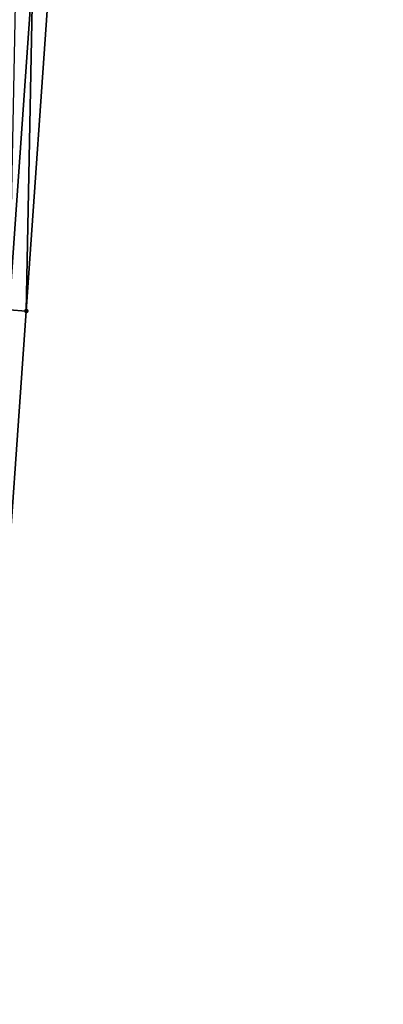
# Model space of a CAD drawing. Header units: feet. Extents: x 2017353 to 2024169, y 808050 to 818690.
# Tile 82 of 256: x 2023552 to 2023574, y 810959 to 811017. Entities that reach past the tile are written whole.
import ezdxf

# ---------------------------------------------------------------- set-up
doc = ezdxf.new("R2010")
doc.units = ezdxf.units.FT
doc.header["$MEASUREMENT"] = 0
doc.layers.add('I-77-MM15-17_SB-Surface-BORDER', color=7, linetype='Continuous')
doc.layers.add('I-77-MM15-17_SB-Surface-TIN', color=7, linetype='Continuous')
doc.layers.add('SB-Road Shots', color=141, linetype='Continuous', lineweight=100)
doc.layers.add('SB-Road X-Section', color=40, linetype='Continuous', lineweight=13)

msp = doc.modelspace()

# ---------------------------------------------------------------- linework, layer by layer
at = {"layer": 'I-77-MM15-17_SB-Surface-BORDER', "color": 3, "linetype": 'Continuous', "lineweight": -3}
msp.add_polyline3d([(2023573.625428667, 811298.9843918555, 320.6086090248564), (2023572.21616429, 811279.0453998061, 319.9371728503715), (2023571.804478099, 811259.0368473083, 319.2369072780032), (2023569.397379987, 811239.1638000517, 318.7048651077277), (2023568.985534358, 811219.1529917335, 318.0735901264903), (2023567.576178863, 811199.2127104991, 317.4415792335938), (2023566.166892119, 811179.2734019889, 316.7798167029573), (2023564.757625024, 811159.3343714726, 316.1095519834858), (2023562.350880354, 811139.4663248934, 315.424576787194), (2023560.951094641, 811119.5474396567, 314.7189874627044), (2023559.565198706, 811099.610787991, 313.9357859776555), (2023558.179294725, 811079.6740205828, 313.1558162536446), (2023556.793265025, 811059.7354446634, 312.4262728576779), (2023555.407274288, 811039.7974292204, 311.6811011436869), (2023554.021232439, 811019.8586785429, 310.9564285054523), (2023552.635152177, 810999.9193752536, 310.2471692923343), (2023551.249068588, 810979.9800241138, 309.5392399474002), (2023549.863062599, 810960.0417892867, 308.8001877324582), (2023548.477077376, 810940.1038531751, 308.052803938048), (2023547.110238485, 810920.2030870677, 307.3532578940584)], dxfattribs=at)
at = {"layer": 'I-77-MM15-17_SB-Surface-TIN', "color": 128, "linetype": 'Continuous', "lineweight": -3}
for points in [[(2023551.637410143, 810999.986572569, 310.307128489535), (2023553.023483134, 811019.9257712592, 311.0193044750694), (2023552.025752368, 811019.9931306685, 311.0747439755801)], [(2023551.637410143, 810999.986572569, 310.307128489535), (2023552.635152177, 810999.9193752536, 310.2471692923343), (2023553.023483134, 811019.9257712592, 311.0193044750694)], [(2023552.635152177, 810999.9193752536, 310.2471692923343), (2023554.021232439, 811019.8586785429, 310.9564285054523), (2023553.023483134, 811019.9257712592, 311.0193044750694)], [(2023551.249068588, 810979.9800241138, 309.5392399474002), (2023552.635152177, 810999.9193752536, 310.2471692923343), (2023551.637410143, 810999.986572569, 310.307128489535)]]:
    msp.add_3dface(points, dxfattribs=at)
at = {"layer": 'SB-Road Shots', "lineweight": 100}
msp.add_point((2023552.635152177, 810999.9193752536, 310.2471692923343), dxfattribs=at)
at = {"layer": 'SB-Road X-Section', "extrusion": (0.06930285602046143, 0.9969485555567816, 0.03592619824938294), "elevation": 948774.3211029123, "flags": 128}
msp.add_lwpolyline([(-1962440.127589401, -33797.42525542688), (-1962439.127589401, -33797.36525749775), (-1962438.127589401, -33797.30962413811), (-1962437.127589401, -33797.26404113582), (-1962436.1275894, -33797.23101189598), (-1962435.1275894, -33797.18143895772), (-1962434.57120275, -33797.1706069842), (-1962434.53872656, -33797.17065859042), (-1962434.127589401, -33797.17726200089), (-1962433.127589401, -33797.19047735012), (-1962432.1275894, -33797.2108982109), (-1962431.127589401, -33797.22241652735), (-1962430.127589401, -33797.23073664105), (-1962429.127589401, -33797.23880212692), (-1962428.127589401, -33797.2487219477), (-1962427.127589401, -33797.26318138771), (-1962426.127589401, -33797.27809154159), (-1962425.127589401, -33797.29572002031), (-1962424.625297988, -33797.30790748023), (-1962424.1275894, -33797.32000442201), (-1962423.1275894, -33797.34778133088), (-1962422.127589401, -33797.36033911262), (-1962421.127589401, -33797.37745442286), (-1962420.127589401, -33797.39740986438), (-1962419.1275894, -33797.41413562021), (-1962418.127589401, -33797.42365518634), (-1962417.127589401, -33797.43746795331), (-1962416.127589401, -33797.45663456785), (-1962415.127589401, -33797.47650029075), (-1962414.127589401, -33797.4960305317), (-1962413.127589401, -33797.51392310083), (-1962412.127589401, -33797.53003689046), (-1962411.1275894, -33797.55503651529), (-1962410.127589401, -33797.57811308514), (-1962409.127589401, -33797.59538932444), (-1962408.1275894, -33797.61083861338), (-1962407.127589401, -33797.62949984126), (-1962406.127589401, -33797.64078091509), (-1962405.127589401, -33797.63663387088), (-1962404.1275894, -33797.64527392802), (-1962403.127589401, -33797.66133054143), (-1962402.281012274, -33797.67678271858)], dxfattribs=at)

doc.saveas('drawing.dxf')
